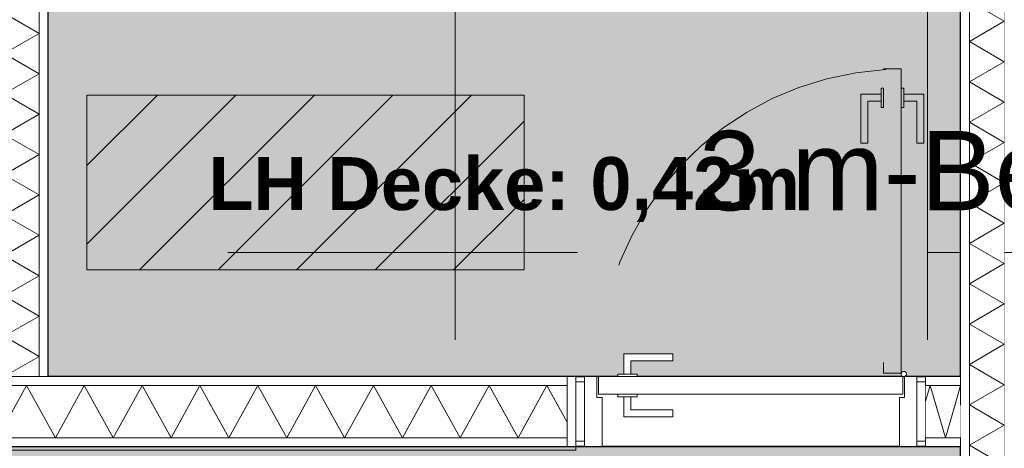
# Model space of a CAD drawing. Header units: metres. Extents: x -111 to 152, y -132 to 99.
# Tile 98 of 256: x -28.25 to -25.43, y -3.26 to -2.03. Entities that reach past the tile are written whole.
import ezdxf

# ---------------------------------------------------------------- set-up
doc = ezdxf.new("R2010")
doc.units = ezdxf.units.M
doc.linetypes.add('gestrichelt - 01', pattern=[2, 1, -1])
doc.linetypes.add('Raster 01', pattern=[2, 1, -1])
for name, color, linetype, lineweight in [('024_Fliesen_Plattenarbeiten-340 Fliesen', 7, 'Continuous', 9), ('027_Tischlerarbeiten-340 Innentüren', 7, 'Continuous', 9), ('039_Trockenbauarbeiten-340 Gipskarton', 7, 'Continuous', 9), ('_1.35m (3D)', 7, 'Continuous', 9), ('_EG (2D)', 7, 'Continuous', 9), ('_EG - DS (2D)', 7, 'Continuous', 9), ('_Legende (2D)', 7, 'Continuous', 9), ('Keine', 7, 'Continuous', 9)]:
    doc.layers.add(name, color=color, linetype=linetype, lineweight=lineweight)
for name, color, linetype, lineweight, true_color in [('039_Trockenbauarbeiten-340 Dämmung', 7, 'Continuous', 9, 0xc0c0c0), ('039_Trockenbauarbeiten-350 Deckenspiegel', 7, 'Continuous', 35, 0x008011), ('AV1-Raster', 7, 'Raster 01', 9, 0xa6a6a6)]:
    doc.layers.add(name, color=color, linetype=linetype, lineweight=lineweight, true_color=true_color)
doc.styles.add('Arial', font='arial.ttf')
doc.styles.add('Arial (bold)', font='arialbd.ttf')

# ---------------------------------------------------------------- blocks, each defined once
blk = doc.blocks.new('Group-2')
at = {"layer": 'AV1-Raster'}
for p, q in [((-27, -22.95), (-27, 1.35)), ((-25.65, -22.95), (-25.65, 1.35)), ((1.35, -2.7), (-40.5, -2.7))]:
    blk.add_line(p, q, dxfattribs=at)
blk = doc.blocks.new('1.35m (3D)')
at = {"layer": 'AV1-Raster', "color": 7}
blk.add_blockref('Group-2', (0, 0), dxfattribs=at)
blk = doc.blocks.new('EG - DS (2D)')
at = {"layer": '039_Trockenbauarbeiten-350 Deckenspiegel', "linetype": 'Continuous', "lineweight": 0, "transparency": 33554483}
for points in [[(-28.165, -0.325), (-25.555, -0.325), (-25.555, -3.055), (-28.165, -3.055)], [(-30.925, -3.255), (-25.555, -3.255), (-25.555, -5.275), (-30.925, -5.275)]]:
    blk.add_hatch(color=106, dxfattribs=at).paths.add_polyline_path(points)
at = {"layer": '039_Trockenbauarbeiten-350 Deckenspiegel', "flags": 128}
for points in [[(-28.165, -0.325), (-25.555, -0.325), (-25.555, -3.055), (-28.165, -3.055)], [(-30.925, -3.255), (-25.555, -3.255), (-25.555, -5.275), (-30.925, -5.275)]]:
    blk.add_lwpolyline(points, close=True, dxfattribs=at)
at = {"layer": '039_Trockenbauarbeiten-350 Deckenspiegel', "insert": (-26.86, -2.52), "char_height": 0.151309, "attachment_point": 5, "line_spacing_factor": 0.969122, "style": 'Arial (bold)'}
blk.add_mtext('LH Decke: 0,42m', dxfattribs=at)
blk = doc.blocks.new('Group-33')
at = {"layer": '027_Tischlerarbeiten-340 Innentüren', "color": 253, "linetype": 'gestrichelt - 01', "lineweight": 9, "transparency": 33554687, "flags": 128}
for points in [[(-25.775, -2.175), (-25.725, -2.175), (-25.725, -3.045), (-25.775, -3.045)], [(-25.7825, -2.2475), (-25.7825, -2.2675), (-25.82, -2.2675), (-25.82, -2.3875), (-25.84, -2.3875), (-25.84, -2.2475)], [(-25.7825, -2.23), (-25.775, -2.23), (-25.775, -2.285), (-25.7825, -2.285)], [(-25.725, -2.23), (-25.7175, -2.23), (-25.7175, -2.285), (-25.725, -2.285)], [(-25.7175, -2.2475), (-25.7175, -2.2675), (-25.68, -2.2675), (-25.68, -2.3875), (-25.66, -2.3875), (-25.66, -2.2475)]]:
    blk.add_lwpolyline(points, close=True, dxfattribs=at)
at = {"layer": '027_Tischlerarbeiten-340 Innentüren', "color": 253, "linetype": 'gestrichelt - 01', "lineweight": 9, "transparency": 33554687}
blk.add_arc((-25.7175, -3.0475), 0.8725, 93.3837, 180.4419, dxfattribs=at)
at = {"color": 255}
for points in [[(-26.655, -3.07), (-26.63, -3.07), (-26.63, -3.24), (-26.655, -3.24)], [(-25.68, -3.07), (-25.655, -3.07), (-25.655, -3.24), (-25.68, -3.24)]]:
    blk.add_wipeout(points, dxfattribs=at).dxf.layer = '027_Tischlerarbeiten-340 Innentüren'
at = {"layer": '027_Tischlerarbeiten-340 Innentüren', "flags": 128}
for points in [[(-26.655, -3.07), (-26.63, -3.07), (-26.63, -3.24), (-26.655, -3.24)], [(-25.68, -3.07), (-25.655, -3.07), (-25.655, -3.24), (-25.68, -3.24)]]:
    blk.add_lwpolyline(points, close=True, dxfattribs=at)
at = {"color": 255}
blk.add_wipeout([(-26.595, -3.055), (-26.595, -3.115), (-26.58, -3.115), (-26.58, -3.255), (-26.63, -3.255), (-26.63, -3.055)], dxfattribs=at).dxf.layer = '027_Tischlerarbeiten-340 Innentüren'
at = {"layer": '027_Tischlerarbeiten-340 Innentüren', "flags": 128}
blk.add_lwpolyline([(-26.595, -3.055), (-26.595, -3.115), (-26.58, -3.115), (-26.58, -3.255), (-26.63, -3.255), (-26.63, -3.055)], close=True, dxfattribs=at)
at = {"color": 255}
blk.add_wipeout([(-26.59, -3.055), (-25.72, -3.055), (-25.72, -3.105), (-26.59, -3.105)], dxfattribs=at).dxf.layer = '027_Tischlerarbeiten-340 Innentüren'
at = {"layer": '027_Tischlerarbeiten-340 Innentüren', "flags": 128}
blk.add_lwpolyline([(-26.59, -3.055), (-25.72, -3.055), (-25.72, -3.105), (-26.59, -3.105)], close=True, dxfattribs=at)
at = {"color": 255}
for points in [[(-26.5175, -3.0475), (-26.4975, -3.0475), (-26.4975, -3.01), (-26.3775, -3.01), (-26.3775, -2.99), (-26.5175, -2.99)], [(-25.715, -3.055), (-25.715, -3.115), (-25.73, -3.115), (-25.73, -3.255), (-25.68, -3.255), (-25.68, -3.055)], [(-26.5175, -3.1125), (-26.4975, -3.1125), (-26.4975, -3.15), (-26.3775, -3.15), (-26.3775, -3.17), (-26.5175, -3.17)]]:
    blk.add_wipeout(points, dxfattribs=at).dxf.layer = '027_Tischlerarbeiten-340 Innentüren'
at = {"layer": '027_Tischlerarbeiten-340 Innentüren', "flags": 128}
for points in [[(-26.5175, -3.0475), (-26.4975, -3.0475), (-26.4975, -3.01), (-26.3775, -3.01), (-26.3775, -2.99), (-26.5175, -2.99)], [(-25.715, -3.055), (-25.715, -3.115), (-25.73, -3.115), (-25.73, -3.255), (-25.68, -3.255), (-25.68, -3.055)], [(-26.5175, -3.1125), (-26.4975, -3.1125), (-26.4975, -3.15), (-26.3775, -3.15), (-26.3775, -3.17), (-26.5175, -3.17)]]:
    blk.add_lwpolyline(points, close=True, dxfattribs=at)
at = {"color": 255}
for points in [[(-25.7175, -3.04), (-25.7122, -3.0422), (-25.71, -3.0475), (-25.7122, -3.0528), (-25.7175, -3.055), (-25.7228, -3.0528), (-25.725, -3.0475), (-25.7228, -3.0422)], [(-26.535, -3.0475), (-26.48, -3.0475), (-26.48, -3.055), (-26.535, -3.055)], [(-26.535, -3.105), (-26.48, -3.105), (-26.48, -3.1125), (-26.535, -3.1125)]]:
    blk.add_wipeout(points, dxfattribs=at).dxf.layer = '027_Tischlerarbeiten-340 Innentüren'
at = {"layer": '027_Tischlerarbeiten-340 Innentüren', "flags": 128}
for points in [[(-26.535, -3.0475), (-26.48, -3.0475), (-26.48, -3.055), (-26.535, -3.055)], [(-26.535, -3.105), (-26.48, -3.105), (-26.48, -3.1125), (-26.535, -3.1125)]]:
    blk.add_lwpolyline(points, close=True, dxfattribs=at)
at = {"layer": '027_Tischlerarbeiten-340 Innentüren'}
blk.add_circle((-25.7175, -3.0475), 0.0075, dxfattribs=at)
blk = doc.blocks.new('Group-165')
at = {"color": 255, "linetype": 'Continuous', "lineweight": 5}
blk.add_wipeout([(-4.175, 25.27), (-0.125, 25.27), (-0.125, 25.37), (-4.175, 25.37)], dxfattribs=at).dxf.layer = '039_Trockenbauarbeiten-340 Dämmung'
blk = doc.blocks.new('Group-166')
at = {"layer": '039_Trockenbauarbeiten-340 Dämmung', "transparency": 33554687, "flags": 128}
blk.add_lwpolyline([(-3.309, 25.27), (-3.2512, 25.37), (-3.1935, 25.27), (-3.1358, 25.37), (-3.078, 25.27), (-3.0203, 25.37), (-2.9626, 25.27), (-2.9048, 25.37), (-2.8471, 25.27), (-2.7894, 25.37), (-2.7316, 25.27), (-2.6739, 25.37), (-2.6162, 25.27), (-2.5584, 25.37), (-2.5007, 25.27), (-2.4429, 25.37), (-2.3852, 25.27), (-2.3275, 25.37), (-2.2697, 25.27), (-2.212, 25.37), (-2.1543, 25.27), (-2.0965, 25.37), (-2.0388, 25.27), (-1.9811, 25.37)], dxfattribs=at)
blk = doc.blocks.new('Group-167')
at = {"layer": '039_Trockenbauarbeiten-340 Dämmung'}
blk.add_blockref('Group-165', (0, 0), dxfattribs=at)
at = {"layer": '039_Trockenbauarbeiten-340 Dämmung', "transparency": 33554687}
blk.add_blockref('Group-166', (0, 0), dxfattribs=at)
blk = doc.blocks.new('Parametric Object-20')
at = {"layer": '039_Trockenbauarbeiten-340 Dämmung', "color": 7, "transparency": 33554687}
blk.add_blockref('Group-167', (0, 0), dxfattribs=at)
at = {"layer": '039_Trockenbauarbeiten-340 Dämmung', "color": 0, "flags": 1}
for tag in ['IFC_UUID', 'instanceID', 'prm0_name', 'prm0_type', 'prm0_value', 'prm1_name', 'prm1_type', 'prm1_value', 'prm2_name', 'prm2_type', 'prm2_value', 'prm3_name', 'prm3_type', 'prm3_value', 'prm4_name', 'prm4_type', 'prm4_value', 'prm5_name', 'prm5_type', 'prm5_value', 'prm6_name', 'prm6_type', 'prm6_value']:
    blk.add_attdef(tag, (-25.53, -4.175), '', height=0.00018, dxfattribs=at)
blk = doc.blocks.new('Group-168')
at = {"color": 255, "linetype": 'Continuous', "lineweight": 5}
blk.add_wipeout([(-3.055, 28.11), (-0.125, 28.11), (-0.125, 28.21), (-3.055, 28.21)], dxfattribs=at).dxf.layer = '039_Trockenbauarbeiten-340 Dämmung'
blk = doc.blocks.new('Group-169')
at = {"layer": '039_Trockenbauarbeiten-340 Dämmung', "transparency": 33554687, "flags": 128}
blk.add_lwpolyline([(-3.055, 28.21), (-2.9973, 28.11), (-2.9395, 28.21), (-2.8818, 28.11), (-2.8241, 28.21), (-2.7663, 28.11), (-2.7086, 28.21), (-2.6509, 28.11), (-2.5931, 28.21), (-2.5354, 28.11), (-2.4776, 28.21), (-2.4199, 28.11), (-2.3622, 28.21), (-2.3044, 28.11), (-2.2467, 28.21), (-2.189, 28.11), (-2.1312, 28.21), (-2.0735, 28.11), (-2.0158, 28.21), (-1.958, 28.11), (-1.9003, 28.21), (-1.8426, 28.11), (-1.7848, 28.21), (-1.7271, 28.11), (-1.6694, 28.21), (-1.6116, 28.11), (-1.5539, 28.21), (-1.4962, 28.11), (-1.4384, 28.21), (-1.3807, 28.11), (-1.3229, 28.21), (-1.2652, 28.11), (-1.2075, 28.21), (-1.1497, 28.11), (-1.092, 28.21), (-1.0343, 28.11), (-0.9765, 28.21), (-0.9188, 28.11), (-0.8611, 28.21), (-0.8033, 28.11), (-0.7456, 28.21), (-0.6879, 28.11), (-0.6301, 28.21), (-0.5724, 28.11), (-0.5147, 28.21), (-0.4569, 28.11), (-0.3992, 28.21), (-0.3415, 28.11), (-0.2837, 28.21), (-0.226, 28.11), (-0.1682, 28.21), (-0.125, 28.1351)], dxfattribs=at)
blk = doc.blocks.new('Group-170')
at = {"layer": '039_Trockenbauarbeiten-340 Dämmung'}
blk.add_blockref('Group-168', (0, 0), dxfattribs=at)
at = {"layer": '039_Trockenbauarbeiten-340 Dämmung', "transparency": 33554687}
blk.add_blockref('Group-169', (0, 0), dxfattribs=at)
blk = doc.blocks.new('Parametric Object-21')
at = {"layer": '039_Trockenbauarbeiten-340 Dämmung', "color": 7, "transparency": 33554687}
blk.add_blockref('Group-170', (0, 0), dxfattribs=at)
at = {"layer": '039_Trockenbauarbeiten-340 Dämmung', "color": 0, "flags": 1}
for tag in ['IFC_UUID', 'instanceID', 'prm0_name', 'prm0_type', 'prm0_value', 'prm1_name', 'prm1_type', 'prm1_value', 'prm2_name', 'prm2_type', 'prm2_value', 'prm3_name', 'prm3_type', 'prm3_value', 'prm4_name', 'prm4_type', 'prm4_value', 'prm5_name', 'prm5_type', 'prm5_value', 'prm6_name', 'prm6_type', 'prm6_value']:
    blk.add_attdef(tag, (-28.29, -3.055), '', height=0.00018, dxfattribs=at)
blk = doc.blocks.new('Group-171')
at = {"color": 255, "linetype": 'Continuous', "lineweight": 5}
blk.add_wipeout([(-26.655, -3.08), (-29.825, -3.08), (-29.825, -3.23), (-26.655, -3.23)], dxfattribs=at).dxf.layer = '039_Trockenbauarbeiten-340 Dämmung'
blk = doc.blocks.new('Group-172')
at = {"layer": '039_Trockenbauarbeiten-340 Dämmung', "transparency": 33554687, "flags": 128}
blk.add_lwpolyline([(-26.655, -3.23), (-26.7377, -3.08), (-26.8204, -3.23), (-26.9031, -3.08), (-26.9858, -3.23), (-27.0684, -3.08), (-27.1511, -3.23), (-27.2338, -3.08), (-27.3165, -3.23), (-27.3992, -3.08), (-27.4819, -3.23), (-27.5646, -3.08), (-27.6473, -3.23), (-27.73, -3.08), (-27.8127, -3.23), (-27.8953, -3.08), (-27.978, -3.23), (-28.0607, -3.08), (-28.1434, -3.23), (-28.2261, -3.08), (-28.3088, -3.23)], dxfattribs=at)
blk = doc.blocks.new('Group-173')
at = {"layer": '039_Trockenbauarbeiten-340 Dämmung'}
blk.add_blockref('Group-171', (0, 0), dxfattribs=at)
at = {"layer": '039_Trockenbauarbeiten-340 Dämmung', "transparency": 33554687}
blk.add_blockref('Group-172', (0, 0), dxfattribs=at)
blk = doc.blocks.new('Group-688')
at = {"color": 255, "linetype": 'Continuous', "lineweight": 5}
blk.add_wipeout([(-25.655, -3.08), (-25.555, -3.08), (-25.555, -3.23), (-25.655, -3.23)], dxfattribs=at).dxf.layer = '039_Trockenbauarbeiten-340 Dämmung'
blk = doc.blocks.new('Group-689')
at = {"layer": '039_Trockenbauarbeiten-340 Dämmung', "transparency": 33554687, "flags": 128}
for points in [[(-25.6277, -3.1287), (-25.6418, -3.08), (-25.655, -3.1256)], [(-25.555, -3.1369), (-25.555, -3.08), (-25.5709, -3.1351)], [(-25.6277, -3.1287), (-25.5984, -3.23), (-25.5709, -3.1351)]]:
    blk.add_lwpolyline(points, dxfattribs=at)
blk = doc.blocks.new('Group-690')
at = {"layer": '039_Trockenbauarbeiten-340 Dämmung'}
blk.add_blockref('Group-688', (0, 0), dxfattribs=at)
at = {"layer": '039_Trockenbauarbeiten-340 Dämmung', "transparency": 33554687}
blk.add_blockref('Group-689', (0, 0), dxfattribs=at)
blk = doc.blocks.new('EG (2D)')
at = {"layer": '027_Tischlerarbeiten-340 Innentüren', "color": 7}
blk.add_blockref('Group-33', (0, 0), dxfattribs=at)
at = {"color": 255}
for points in [[(-28.19, -3.055), (-28.19, -0.125), (-28.29, -0.125), (-28.29, -3.055)], [(-25.53, -4.175), (-25.53, -0.125), (-25.43, -0.125), (-25.43, -4.175)]]:
    blk.add_wipeout(points, dxfattribs=at).dxf.layer = '039_Trockenbauarbeiten-340 Dämmung'
at = {"layer": '039_Trockenbauarbeiten-340 Dämmung', "flags": 128}
for points in [[(-28.19, -3.055), (-28.19, -0.125), (-28.29, -0.125), (-28.29, -3.055)], [(-25.53, -4.175), (-25.53, -0.125), (-25.43, -0.125), (-25.43, -4.175)]]:
    blk.add_lwpolyline(points, close=True, dxfattribs=at)
at = {"layer": '039_Trockenbauarbeiten-340 Dämmung', "color": 7, "transparency": 33554687}
blk.add_blockref('Group-173', (0, 0), dxfattribs=at)
at = {"layer": '039_Trockenbauarbeiten-340 Dämmung', "rotation": 90}
for name, p in [('Parametric Object-21', (-0.08, 0)), ('Parametric Object-20', (-0.16, 0))]:
    blk.add_blockref(name, p, dxfattribs=at)
at = {"color": 255}
blk.add_wipeout([(-26.655, -3.23), (-29.8, -3.23), (-29.8, -3.255), (-26.655, -3.255)], dxfattribs=at).dxf.layer = '039_Trockenbauarbeiten-340 Gipskarton'
at = {"layer": '024_Fliesen_Plattenarbeiten-340 Fliesen', "linetype": 'Continuous', "lineweight": 0}
blk.add_hatch(color=140, dxfattribs=at).paths.add_polyline_path([(-29.825, -3.255), (-26.655, -3.255), (-26.655, -3.265), (-29.825, -3.265)])
at = {"layer": '024_Fliesen_Plattenarbeiten-340 Fliesen', "flags": 128}
blk.add_lwpolyline([(-29.825, -3.255), (-26.655, -3.255), (-26.655, -3.265), (-29.825, -3.265)], close=True, dxfattribs=at)
at = {"layer": '039_Trockenbauarbeiten-340 Gipskarton', "flags": 128}
blk.add_lwpolyline([(-26.655, -3.23), (-29.8, -3.23), (-29.8, -3.255), (-26.655, -3.255)], close=True, dxfattribs=at)
at = {"color": 255}
for points in [[(-25.555, -0.125), (-25.555, -4.175), (-25.53, -4.175), (-25.53, -0.125)], [(-26.655, -3.055), (-29.8, -3.055), (-29.8, -3.08), (-26.655, -3.08)]]:
    blk.add_wipeout(points, dxfattribs=at).dxf.layer = '039_Trockenbauarbeiten-340 Gipskarton'
at = {"layer": '039_Trockenbauarbeiten-340 Gipskarton', "flags": 128}
for points in [[(-25.555, -0.125), (-25.555, -4.175), (-25.53, -4.175), (-25.53, -0.125)], [(-26.655, -3.055), (-29.8, -3.055), (-29.8, -3.08), (-26.655, -3.08)]]:
    blk.add_lwpolyline(points, close=True, dxfattribs=at)
at = {"layer": '039_Trockenbauarbeiten-340 Dämmung', "color": 7, "transparency": 33554687}
blk.add_blockref('Group-690', (0, 0), dxfattribs=at)
at = {"color": 255}
for points in [[(-28.19, -3.055), (-28.165, -3.055), (-28.165, -0.125), (-28.19, -0.125)], [(-26.68, -3.055), (-26.655, -3.055), (-26.655, -3.255), (-26.68, -3.255)]]:
    blk.add_wipeout(points, dxfattribs=at).dxf.layer = '039_Trockenbauarbeiten-340 Gipskarton'
at = {"layer": '039_Trockenbauarbeiten-340 Gipskarton', "flags": 128}
for points in [[(-28.19, -3.055), (-28.165, -3.055), (-28.165, -0.125), (-28.19, -0.125)], [(-26.68, -3.055), (-26.655, -3.055), (-26.655, -3.255), (-26.68, -3.255)]]:
    blk.add_lwpolyline(points, close=True, dxfattribs=at)
at = {"color": 255}
for points in [[(-25.655, -3.08), (-25.555, -3.08), (-25.555, -3.055), (-25.655, -3.055)], [(-25.655, -3.23), (-25.555, -3.23), (-25.555, -3.255), (-25.655, -3.255)]]:
    blk.add_wipeout(points, dxfattribs=at).dxf.layer = '039_Trockenbauarbeiten-340 Gipskarton'
at = {"layer": '039_Trockenbauarbeiten-340 Gipskarton', "flags": 128}
for points in [[(-25.655, -3.08), (-25.555, -3.08), (-25.555, -3.055), (-25.655, -3.055)], [(-25.655, -3.23), (-25.555, -3.23), (-25.555, -3.255), (-25.655, -3.255)]]:
    blk.add_lwpolyline(points, close=True, dxfattribs=at)
blk = doc.blocks.new('Legende (2D)')
at = {"layer": 'Keine', "linetype": 'Continuous', "lineweight": 13, "transparency": 33554508}
h = blk.add_hatch(dxfattribs=at)
h.set_pattern_fill('Cast Iron HF-3', color=30, style=0, pattern_type=2)
h.set_pattern_definition([(45, (-27.42817, -2.5), (-0.112253, 0.112253), [])])
h.paths.add_polyline_path([(-28.05317, -2.25), (-26.80317, -2.25), (-26.80317, -2.75), (-28.05317, -2.75)])
at = {"layer": 'Keine', "color": 7, "linetype": 'Continuous', "lineweight": 9, "transparency": 33554687, "flags": 128}
blk.add_lwpolyline([(-28.05317, -2.25), (-26.80317, -2.25), (-26.80317, -2.75), (-28.05317, -2.75)], close=True, dxfattribs=at)
at = {"layer": 'Keine', "color": 7, "transparency": 33554687, "insert": (-26.30317, -2.5), "char_height": 0.2269629, "attachment_point": 4, "line_spacing_factor": 0.969122, "style": 'Arial'}
blk.add_mtext('3 m-Bereich freizuhalten von eisenhaltigen Gegenständen', dxfattribs=at)

msp = doc.modelspace()

# ---------------------------------------------------------------- block references
at = {"layer": '_1.35m (3D)'}
msp.add_blockref('1.35m (3D)', (0, 0), dxfattribs=at)

# ---------------------------------------------------------------- next in the draw order: block references
at = {"layer": '_EG - DS (2D)'}
msp.add_blockref('EG - DS (2D)', (0, 0), dxfattribs=at)

# ---------------------------------------------------------------- next in the draw order: block references
at = {"layer": '_EG (2D)'}
msp.add_blockref('EG (2D)', (0, 0), dxfattribs=at)

# ---------------------------------------------------------------- next in the draw order: block references
at = {"layer": '_Legende (2D)'}
msp.add_blockref('Legende (2D)', (0, 0), dxfattribs=at)

doc.saveas('drawing.dxf')
